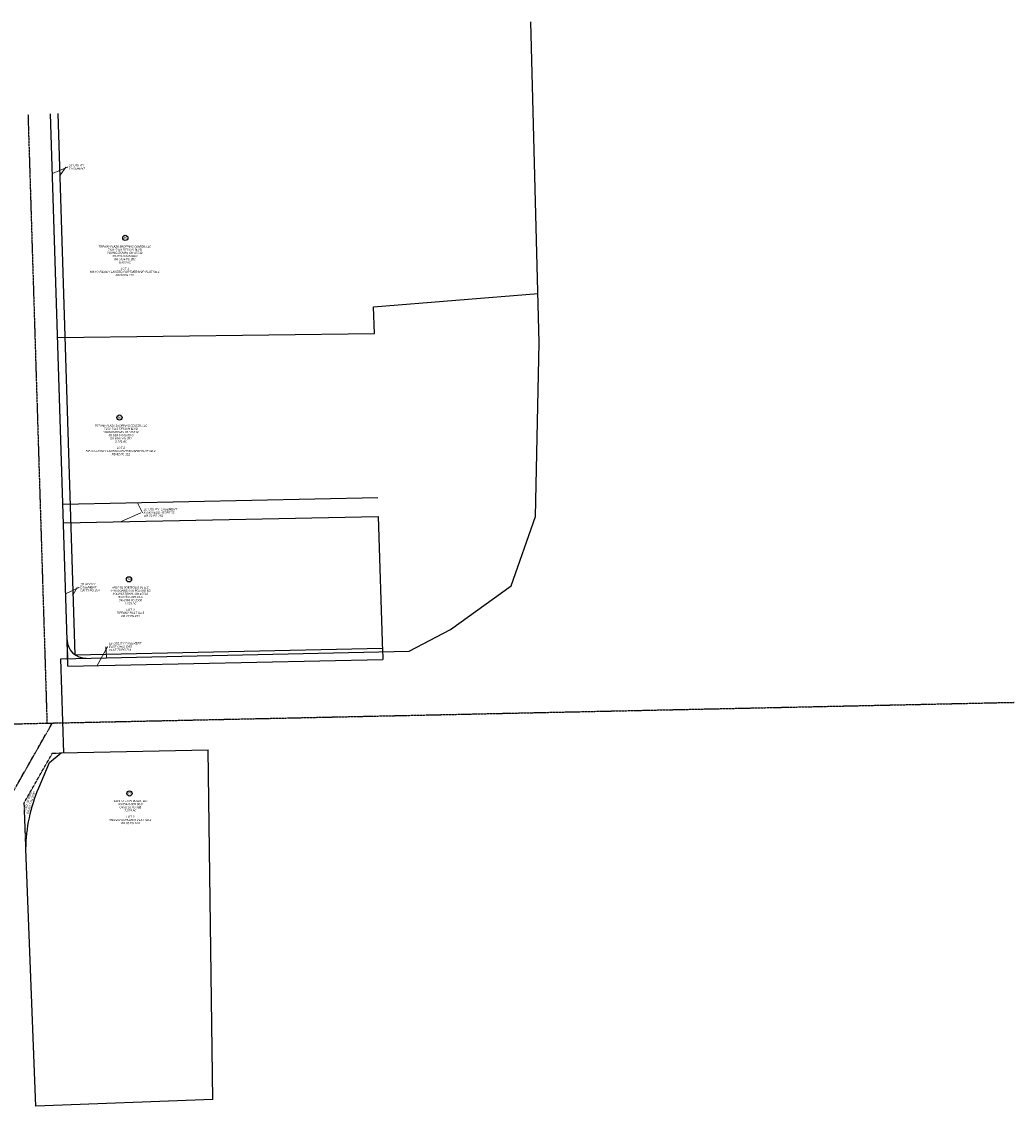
# Model space of a CAD drawing. Header units: feet. Extents: x 2474992 to 2485969, y 497486 to 501476.
# Tile 10 of 10: x 2484652 to 2485969, y 499671 to 501111. Entities that reach past the tile are written whole.
import ezdxf

# ---------------------------------------------------------------- set-up
doc = ezdxf.new("R2010")
doc.units = ezdxf.units.FT
doc.header["$MEASUREMENT"] = 0
doc.linetypes.add('CL', pattern=[2, 0.3, -0.15, 1.4, -0.15])
doc.linetypes.add('OhDOT_USTN3', pattern=[0.22, 0.165, -0.055])
for name, color, linetype in [('DV_X_Lot_Line', 2, 'OhDOT_USTN3'), ('DV_X_Property_Line', 7, 'Continuous'), ('DV_X_Text', 7, 'Continuous'), ('RW_X_CL', 6, 'CL'), ('RW_X_Esmt_U', 6, 'esmtuex'), ('RW_X_Fee_RW', 6, 'rowex'), ('RW_X_Fee_WL', 6, 'rowlaex'), ('RW_X_Text', 7, 'Continuous')]:
    doc.layers.add(name, color=color, linetype=linetype)
doc.styles.add('P_Slanted-Normal LS 0.50', font='calibrii.ttf', dxfattribs={"height": 0.14})
doc.styles.add('Slanted-Normal LS 0.50', font='ariali.ttf', dxfattribs={"height": 0.14})
doc.styles.add('Standard-Linetype-Ex', font='font30.shx')
doc.styles.add('~P_Label - LeftCenter_0', font='calibrii.ttf')
doc.linetypes.add('esmtuex', pattern='A,0.2,-0.1,0.2,-0.1,0.2,-0.1,0.2,-0.1,["Ex U",Standard-Linetype-Ex,S=0.14,R=0,X=0,Y=-0.05],-0.525', length=1.725)
doc.linetypes.add('rowex', pattern='A,0.2,-0.1,0.2,-0.1,0.2,-0.1,0.2,-0.1,["Ex R/W",Standard-Linetype-Ex,S=0.14,R=0,X=0,Y=-0.05],-0.8', length=2)
doc.linetypes.add('rowlaex', pattern='A,0.2,-0.1,0.2,-0.1,0.2,-0.1,0.2,-0.1,["Ex LA-R/W",Standard-Linetype-Ex,S=0.14,R=0,X=0,Y=-0.05],-1.15', length=2.35)
doc.dimstyles.new('_Lbl_Leader_Line', dxfattribs={"dimtxt": 0.14, "dimasz": 0.349999, "dimexe": 0.07, "dimexo": 0.07, "dimgap": 0.07, "dimtad": 1, "dimdec": 0, "dimzin": 11, "dimdsep": 46, "dimtxsty": '~P_Label - LeftCenter_0', "dimcen": 0, "dimse1": 1, "dimse2": 1, "dimclrd": 7, "dimclre": 7, "dimaunit": 1, "dimadec": 4, "dimazin": 2, "dimtfac": 1, "dimtdec": 0, "dimtofl": 0, "dimtmove": 1, "dimatfit": 1, "dimldrblk": 'NONE', "dimfxl": 1, "dimtolj": 1, "dimtzin": 11, "dimlwd": 0, "dimlwe": 0, "dimarcsym": 0})

# ---------------------------------------------------------------- blocks, each defined once
blk = doc.blocks.new('*U885')
at = {"layer": 'DV_X_Text', "color": 7, "linetype": 'Continuous'}
blk.add_circle((0, 0), 3.46, dxfattribs=at)
at = {"layer": 'DV_X_Text', "color": 7, "linetype": 'Continuous', "insert": (0, 0), "char_height": 2.8, "attachment_point": 5, "rotation": 0.7204, "line_spacing_factor": 0.9, "style": 'Slanted-Normal LS 0.50'}
blk.add_mtext('74', dxfattribs=at)
blk = doc.blocks.new('*U887')
at = {"layer": 'DV_X_Text', "color": 7, "linetype": 'Continuous'}
blk.add_circle((0, 0), 3.46, dxfattribs=at)
at = {"layer": 'DV_X_Text', "color": 7, "linetype": 'Continuous', "insert": (0, 0), "char_height": 2.8, "attachment_point": 5, "rotation": 0.7204, "line_spacing_factor": 0.9, "style": 'Slanted-Normal LS 0.50'}
blk.add_mtext('77', dxfattribs=at)
blk = doc.blocks.new('*U892')
at = {"layer": 'DV_X_Text', "color": 7, "linetype": 'Continuous'}
blk.add_circle((0, 0), 3.46, dxfattribs=at)
at = {"layer": 'DV_X_Text', "color": 7, "linetype": 'Continuous', "insert": (0, 0), "char_height": 2.8, "attachment_point": 5, "rotation": 0.7204, "line_spacing_factor": 0.9, "style": 'Slanted-Normal LS 0.50'}
blk.add_mtext('86', dxfattribs=at)
blk = doc.blocks.new('_None')

msp = doc.modelspace()

# ---------------------------------------------------------------- linework, layer by layer
at = {"layer": 'DV_X_Lot_Line'}
for p, q in [((2484712.2, 500295), (2484713.1, 500265.2)), ((2484655.6, 500074), (2484693, 500139.7)), ((2484693, 500139.7), (2484704.4, 500140)), ((2484657.9, 500012.3), (2484655.6, 500074))]:
    msp.add_line(p, q, dxfattribs=at)
at = {"layer": 'DV_X_Property_Line', "ltscale": 0.05}
for p, q in [((2485119, 500732.1), (2485337.2, 500749.8)), ((2485120.4, 500696.7), (2485119, 500732.1)), ((2484699.8, 500691.3), (2485120.4, 500696.7)), ((2485125.3, 500453.9), (2485130.9, 500274.3))]:
    msp.add_line(p, q, dxfattribs=at)
at = {"layer": 'DV_X_Property_Line'}
for p, q in [((2484707.5, 500445.5), (2485125.3, 500453.9)), ((2484905.9, 499680.1), (2484671.1, 499671))]:
    msp.add_line(p, q, dxfattribs=at)
at = {"layer": 'RW_X_CL'}
for p, q in [((2484660.6, 500987.5), (2484685.8, 500179.6)), ((2483470.7, 500153.4), (2485969.1, 500207.2)), ((2484635.4, 500078.8), (2484692.8, 500179.7))]:
    msp.add_line(p, q, dxfattribs=at)
at = {"layer": 'RW_X_Esmt_U'}
for p, q in [((2484723, 500270.4), (2484700.6, 500988.8)), ((2484707, 500470.4), (2485124.8, 500478.9)), ((2484713.4, 500255.2), (2484712.4, 500289.9)), ((2484723, 500270.4), (2485130.7, 500279.2)), ((2485130.7, 500279.2), (2485131.2, 500264.2)), ((2484713.4, 500255.2), (2485131.2, 500264.2))]:
    msp.add_line(p, q, dxfattribs=at)
at = {"layer": 'RW_X_Fee_RW'}
for p, q in [((2484712.4, 500289.9), (2484690.6, 500988.5)), ((2484689.1, 500127.3), (2484704.4, 500140)), ((2484704.4, 500140), (2484899.5, 500144.2)), ((2484675, 500093.7), (2484689.1, 500127.3)), ((2484671.1, 499671), (2484657.9, 500012.3))]:
    msp.add_line(p, q, dxfattribs=at)
msp.add_arc((2484737.4, 500290.7), 25, 181.7874, 271.2337, dxfattribs=at)
at = {"layer": 'RW_X_Fee_RW', "extrusion": (0, 0, -1)}
msp.add_arc((-2484869.3, 500010.5), 211.4, 0.4852, 23.1926, dxfattribs=at)
at = {"layer": 'RW_X_Fee_WL'}
for p, q in [((2485338.8, 500684.3), (2485327.9, 501110.6)), ((2485334, 500453.7), (2485338.8, 500684.3)), ((2485301.8, 500362), (2485334, 500453.7)), ((2484704.3, 500265), (2485166.3, 500275)), ((2484708.1, 500140.1), (2484704.3, 500265.1)), ((2484905.9, 499680.1), (2484899.5, 500144.2))]:
    msp.add_line(p, q, dxfattribs=at)
at = {"layer": 'RW_X_Fee_WL', "flags": 128}
msp.add_lwpolyline([(2485166.3, 500275), (2485220.9, 500303.9), (2485301.8, 500362)], dxfattribs=at)
at = {"layer": 'RW_X_Text', "color": 7, "linetype": 'Continuous', "lineweight": 0}
for p, q in [((2484703.1, 500906.9), (2484710.6, 500917.4)), ((2484810.1, 500458.7), (2484784.2, 500447)), ((2484720.5, 500350.3), (2484725.8, 500359.7)), ((2484764.7, 500266.3), (2484763.9, 500280.8))]:
    msp.add_line(p, q, dxfattribs=at)

# ---------------------------------------------------------------- block references
at = {"layer": 'DV_X_Text', "color": 7, "linetype": 'Continuous'}
for name, p in [('*U892', (2484789.7, 500823.7)), ('*U892', (2484781.9, 500585.2)), ('*U885', (2484794.6, 500370.4)), ('*U887', (2484795.2, 500086.2))]:
    msp.add_blockref(name, p, dxfattribs=at)

# ---------------------------------------------------------------- texts
at = {"layer": 'DV_X_Text', "char_height": 2.8, "attachment_point": 2, "style": 'P_Slanted-Normal LS 0.50'}
for s, insert, rotation, line_spacing_factor in [('TIFFANY PLAZA SHOPPING CENTER, LLC\\P7121-7141 TIFFANY BLVD\\PYOUNGSTOWN, OH 45512\\P30-018-0-045.00-0\\POR 6364 PG 281\\P8.653 AC\\P\\P\\fArial|b0|i1|c00|p39;\\C7;LOT 1\\PMAYO FAMILY LIMITED PARTNERSHIP PLAT No.1\\PPB \\fCalibri|b0|i1|c00|p39;\\C256;82 PG 112', (2484789, 500813.6), 359.9911, 0.9), ('TIFFANY PLAZA SHOPPING CENTER, LLC\\P7153-7165 TIFFANY BLVD\\PYOUNGSTOWN, OH 45512\\P30-018-0-046.00-0\\POR 6364 PG 281\\P3.591 AC\\P\\P\\fArial|b0|i1|c00|p39;\\C7;LOT 2\\PMAYO FAMILY LIMITED PARTNERSHIP PLAT No.1\\PPB \\fCalibri|b0|i1|c00|p39;\\C256;82 PG 112', (2484783.8, 500575.8), 359.9911, 0.9), ('ARCP RL PORTFOLIO VI, LLC\\P1410 BOARDMAN POLAND RD\\PYOUNGSTOWN, OH 45512\\P30-018-0-025.01-0\\POR 6094 PG 2500\\P1.725 AC\\P\\P\\fArial|b0|i1|c00|p39;\\C7;LOT 3\\PTIFFANY PLAT No.3\\PPB \\fCalibri|b0|i1|c00|p39;\\C256;73 PG 254', (2484796.4, 500361), 359.9911, 0.9), ('STATE OF OHIO\\POR 6017 PG 2090', (2484659.1, 500075.4), 72.7698, 0.9), ('1301 TIFFANY PLAZA, LLC\\P30-054-0-009.00-0\\POR 6116 PG 988\\P2.529 AC\\P\\P\\fArial|b0|i1|c00|p39;\\C7;LOT 2\\PMELVIN SCHUMER PLAT No.1\\PPB \\fCalibri|b0|i1|c00|p39;\\C256;86 PG 164', (2484796.4, 500077.7), 359.9911, 0.900001)]:
    msp.add_mtext(s, dxfattribs=dict(at, insert=insert, rotation=rotation, line_spacing_factor=line_spacing_factor))
at = {"layer": 'RW_X_Text', "char_height": 2.8, "attachment_point": 1, "rotation": 0.8866, "line_spacing_factor": 0.9, "style": 'Slanted-Normal LS 0.50'}
for s, insert in [("10' UTILITY\\PEASEMENT \\P", (2484714.6, 500921)), ("25' UTILITY  EASEMENT \\P& INGRESS - EGRESS\\POR 73 PG 254\\P", (2484814, 500464.4)), ("10' UTILITY\\PEASEMENT \\POR 73 PG 254\\P", (2484729.8, 500365.4)), ("15' UTILITY EASEMENT \\PEAST OHIO GAS\\PPLAT 73 PG 254\\P", (2484767.9, 500286.5))]:
    msp.add_mtext(s, dxfattribs=dict(at, insert=insert))

# ---------------------------------------------------------------- leaders
at = {"layer": 'RW_X_Text', "color": 7, "linetype": 'Continuous', "lineweight": 0, "annotation_type": 0, "has_hookline": 1, "hookline_direction": 0, "horizontal_direction": (0.99988, 0.015473, 0)}
for points, text_width in [([(2484693, 500909.3), (2484712.9, 500917.4), (2484713.3, 500917.4)], 21.7), ([(2484805.8, 500472.2), (2484812.3, 500458.8), (2484812.7, 500458.8)], 44.6), ([(2484710.4, 500351.4), (2484728.1, 500359.8), (2484728.4, 500359.8)], 25.2), ([(2484752.4, 500256), (2484766.2, 500280.9), (2484766.6, 500280.9)], 43.1)]:
    msp.add_leader(points, dimstyle='_Lbl_Leader_Line', override={"dimscale": 0, "dimtxt": 0.14, "dimasz": 0.349999, "dimtad": 0}, dxfattribs=dict(at, text_width=text_width))

doc.saveas('drawing.dxf')
